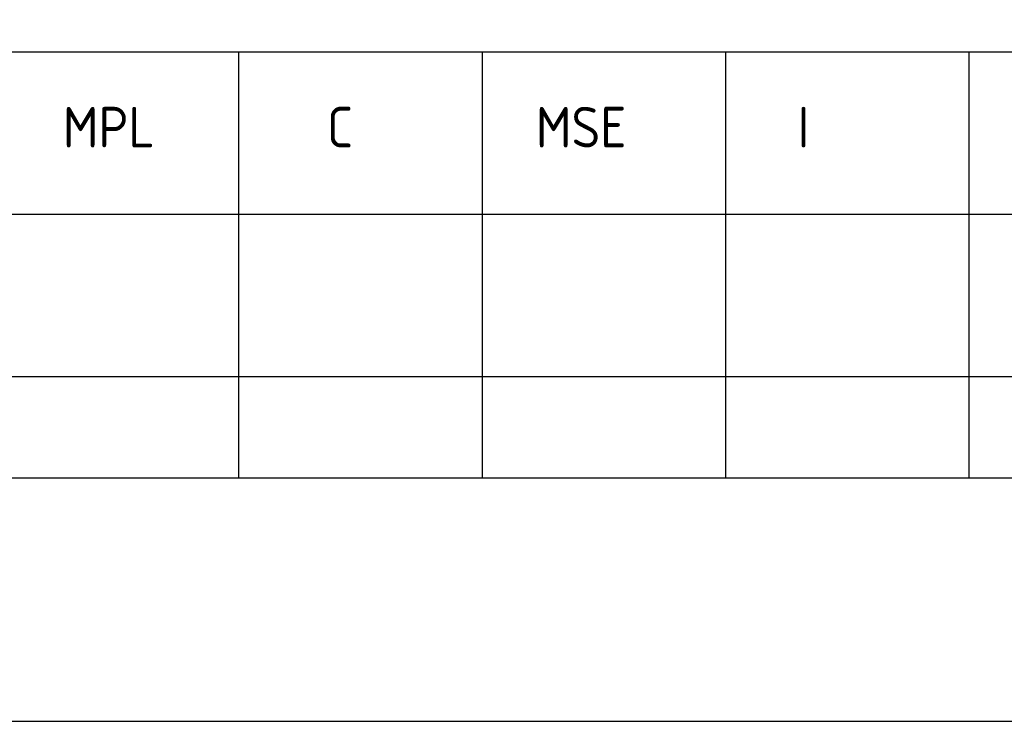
# Model space of a CAD drawing. Extents: x 18893 to 3351893, y -610358 to 406739.
# Tile 13 of 256: x 188005 to 195287, y 54937 to 60126. Entities that reach past the tile are written whole.
import ezdxf

# ---------------------------------------------------------------- set-up
doc = ezdxf.new("R2010")
doc.units = 0
doc.header["$LTSCALE"] = 800
doc.header["$MEASUREMENT"] = 0
doc.linetypes.add('CONTINOUS', pattern=[0])
doc.layers.get('0').update_dxf_attribs({"linetype": 'CONTINUOUS'})
doc.styles.get("Standard").update_dxf_attribs({"font": 'ISO9'})

# ---------------------------------------------------------------- blocks, each defined once
blk = doc.blocks.new('A$C731D3036')
for p, q in [((-438, 73.37), (-26.68, 73.37)), ((-411.32, 73.37), (-411.32, 26.68)), ((-384.64, 73.37), (-384.64, 26.68)), ((-357.96, 73.37), (-357.96, 26.68)), ((-331.28, 73.37), (-331.28, 26.68)), ((-438, 55.58), (-193.43, 55.58)), ((-2590.23, 37.8), (-251.24, 37.8))]:
    blk.add_line(p, q)
for points in [[(0, 1869.86), (-2643.59, 1869.86), (-2643.59, 0), (0, 0)], [(-26.68, 1843.18), (-2616.91, 1843.18), (-2616.91, 26.68), (-26.68, 26.68)]]:
    blk.add_lwpolyline(points, close=True)
for s, height, p in [('MPL', 4.447, (-430.59, 62.91)), ('C', 4.45, (-401.64, 62.91)), ('MSE', 4.447, (-378.73, 62.91)), ('I', 4.45, (-350.04, 62.91))]:
    blk.add_text(s, height=height).set_placement(p)

msp = doc.modelspace()

# ---------------------------------------------------------------- block references
at = {"color": 1, "linetype": 'CONTINOUS', "lineweight": 15, "xscale": 67.46500254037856, "yscale": 67.46500254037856, "zscale": 67.46500254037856}
msp.add_blockref('A$C731D3036', (217374.11, 54937.17), dxfattribs=at)

doc.saveas('drawing.dxf')
